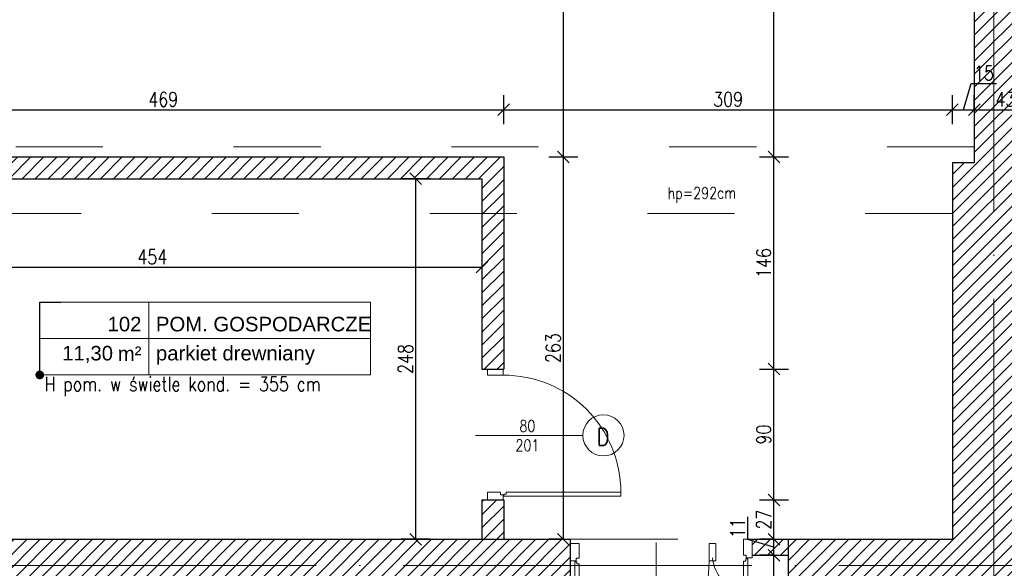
# Model space of a CAD drawing. Header units: millimetres. Extents: x -66901 to 936319, y -323998 to 488548.
# Tile 72 of 84: x 729616 to 736396, y 275422 to 279196. Entities that reach past the tile are written whole.
import ezdxf
from ezdxf import colors
from ezdxf.entities.mleader import LeaderData, LeaderLine
from ezdxf.enums import TextEntityAlignment as Align
from ezdxf.lldxf.tags import DXFTag
from ezdxf.math import Vec2, Vec3

# ---------------------------------------------------------------- set-up
doc = ezdxf.new("R2010")
doc.units = ezdxf.units.MM
doc.header["$LTSCALE"] = 5
doc.header["$MEASUREMENT"] = 0
doc.linetypes.add('ACAD_ISO03W100', pattern=[30, 12, -18])
doc.linetypes.add('ACAD_ISO04W100', pattern=[30, 24, -3, 0, -3])
doc.layers.add('A_HATCH', color=7, linetype='Continuous', lineweight=5, true_color=0x999999)
for name, color, linetype, lineweight in [('A_KONST_ISTNIEJĄCE', 83, 'Continuous', 25), ('A_OPISY', 44, 'Continuous', 9), ('A_OSIE KONSTRUKCYJNE', 150, 'ACAD_ISO04W100', 5), ('A_STOLARKA DRZWIOWA', 30, 'Continuous', 15), ('A_WIDOK-NAD', 221, 'DASHED', 13), ('A_WYMIAROWANIE', 7, 'Continuous', 9)]:
    doc.layers.add(name, color=color, linetype=linetype, lineweight=lineweight)
doc.layers.add('A_NIEWIDOCZNE  POMOCNICZE', color=252, linetype='ACAD_ISO03W100', lineweight=5, plot=False)
doc.layers.add('K-WYMIARY', color=254, linetype='Continuous')
doc.styles.add('ARIAL', font='arial.ttf')
doc.styles.get("Standard").update_dxf_attribs({"font": 'simplex.shx', "width": 0.8})
tags = doc.linetypes.add('DASHED', pattern=[0.75, 0.5, -0.25]).pattern_tags.tags
tags[6:7] = [DXFTag(74, 4), DXFTag(75, 0), DXFTag(340, '0'), DXFTag(46, 1.0), DXFTag(50, 0.0), DXFTag(44, 0.0), DXFTag(45, 0.0)]
tags[4:5] = [DXFTag(74, 4), DXFTag(75, 0), DXFTag(340, '0'), DXFTag(46, 1.0), DXFTag(50, 0.0), DXFTag(44, 0.0), DXFTag(45, 0.0)]
doc.dimstyles.new('1 do 100', dxfattribs={"dimtxt": 10, "dimasz": 8, "dimexe": 10, "dimexo": 10, "dimgap": 2, "dimtad": 1, "dimdec": 0, "dimtxsty": 'Standard', "dimblk": 'OBLIQUE', "dimcen": 2.5, "dimadec": 0, "dimazin": 0, "dimtfac": 1, "dimtdec": 0, "dimtmove": 0, "dimatfit": 3, "dimldrblk": 'OBLIQUE', "dimfxl": 10, "dimfxlon": 1, "dimarcsym": 0})

# ---------------------------------------------------------------- blocks, each defined once
blk = doc.blocks.new('*U272')
for p, q in [((-2.58, -4.42), (-4.14, -4.42)), ((-4.14, -4.42), (-4.14, -5.98)), ((0, -4), (-2, -4)), ((0, -6), (0, -4))]:
    blk.add_line(p, q)
for points in [[(-2, -4), (-2, 0), (10, 0), (10, -6)], [(-2.58, -2.87), (-92.58, -2.87), (-92.58, -5.98), (-4.14, -5.98)], [(-2.58, -4.42), (-2.58, -2.87)], [(0, -6), (10, -6)], [(10, -100.67), (-2, -100.67), (-2, -96), (10, -96), (10, -100.67)]]:
    blk.add_lwpolyline(points)
blk.add_arc((-2.56, -5.98), 90.02, 179.99889, 270.35485)
blk = doc.blocks.new('*U748')
for p, q in [((10, -94.67), (10, -96.67)), ((10, -96.67), (12, -96.67)), ((12.58, -96.25), (14.14, -96.25)), ((14.14, -96.25), (14.14, -94.69))]:
    blk.add_line(p, q)
for points in [[(0, 0), (12, 0), (12, -4.67), (0, -4.67), (0, 0)], [(0, -94.67), (10, -94.67)], [(12, -96.67), (12, -100.67), (0, -100.67), (0, -94.67)], [(12.58, -97.8), (102.58, -97.8), (102.58, -94.69), (14.14, -94.69)], [(12.58, -96.25), (12.58, -97.8)]]:
    blk.add_lwpolyline(points)
blk.add_arc((12.56, -94.69), 90.02, 359.99889, 90.35485)
blk = doc.blocks.new('*U221')
at = {"lineweight": 5}
for p, q in [((-75, -25), (-75, 25)), ((-75, 25), (0, 25)), ((0, 0), (0, 25)), ((0, 25), (152.71, 25)), ((152.71, 25), (152.71, -25)), ((-75, -25), (0, -25)), ((152.71, -25), (0, -25))]:
    blk.add_line(p, q, dxfattribs=at)
at = {"lineweight": 5, "ltscale": 18.5}
for p, q in [((0, 25), (0, -25)), ((-75, 0), (152.71, 0))]:
    blk.add_line(p, q, dxfattribs=at)
at = {"lineweight": 5, "ltscale": 18.5, "insert": (-5, -10.38), "char_height": 10, "attachment_point": 6, "style": 'ARIAL'}
blk.add_mtext('\\A1;m²', dxfattribs=at)
at = {"lineweight": 5, "style": 'ARIAL'}
blk.add_attdef('1NR', text='', height=10, dxfattribs=at).set_placement((-5, 5), align=Align.RIGHT)
blk.add_attdef('2POM', (5, 5), '', height=10, dxfattribs=at)
blk.add_attdef('4PL2', text='', height=10, dxfattribs=at).set_placement((-24.57, -5), align=Align.TOP_RIGHT)
blk.add_attdef('3POS', text='', height=10, dxfattribs=at).set_placement((5, -5), align=Align.TOP_LEFT)
blk = doc.blocks.new('_Dot')
at = {"color": 0, "linetype": 'ByBlock', "lineweight": -2}
blk.add_line((-0.5, 0), (-1, 0), dxfattribs=at)
at = {"color": 0, "linetype": 'ByBlock', "const_width": 0.5}
blk.add_lwpolyline([(-0.25, 0, 1), (0.25, 0, 1)], format="xyb", close=True, dxfattribs=at)
blk = doc.blocks.new('_Oblique')
at = {"color": 0, "linetype": 'ByBlock', "lineweight": -2}
blk.add_line((-0.5, -0.5), (0.5, 0.5), dxfattribs=at)
blk = doc.blocks.new('*D706')
at = {"layer": 'A_WYMIAROWANIE', "color": 0, "lineweight": -2, "ltscale": 2, "transparency": 16777216}
for p, q in [((19929.77, 18759.13), (19929.77, 18769.13)), ((20398.77, 18749.13), (20398.77, 18769.13)), ((19929.77, 18759.13), (20398.77, 18759.13))]:
    blk.add_line(p, q, dxfattribs=at)
at = {"layer": 'Defpoints', "color": 0, "ltscale": 2, "transparency": 16777216}
for p in [(20398.77, 18759.13), (19929.77, 18751.24), (20398.77, 18726.66)]:
    blk.add_point(p, dxfattribs=at)
at = {"layer": 'A_WYMIAROWANIE', "color": 0, "lineweight": -2, "ltscale": 2, "transparency": 16777216, "xscale": 8, "yscale": 8, "zscale": 8, "rotation": 180}
blk.add_blockref('_Oblique', (19929.77, 18759.13), dxfattribs=at)
at = {"layer": 'A_WYMIAROWANIE', "color": 0, "lineweight": -2, "ltscale": 2, "transparency": 16777216, "xscale": 8, "yscale": 8, "zscale": 8}
blk.add_blockref('_Oblique', (20398.77, 18759.13), dxfattribs=at)
at = {"layer": 'A_WYMIAROWANIE', "color": 0, "ltscale": 2, "transparency": 16777216, "insert": (20164.27, 18766.23), "char_height": 10, "attachment_point": 5}
blk.add_mtext('469', dxfattribs=at)
blk = doc.blocks.new('*D707')
at = {"layer": 'A_WYMIAROWANIE', "color": 0, "lineweight": -2, "ltscale": 2, "transparency": 16777216}
for p, q in [((20398.77, 18749.13), (20398.77, 18769.13)), ((20707.77, 18749.13), (20707.77, 18769.13)), ((20398.77, 18759.13), (20707.77, 18759.13))]:
    blk.add_line(p, q, dxfattribs=at)
at = {"layer": 'Defpoints', "color": 0, "ltscale": 2, "transparency": 16777216}
for p in [(20707.77, 18759.13), (20398.77, 18726.66), (20707.77, 18726.66)]:
    blk.add_point(p, dxfattribs=at)
at = {"layer": 'A_WYMIAROWANIE', "color": 0, "lineweight": -2, "ltscale": 2, "transparency": 16777216, "xscale": 8, "yscale": 8, "zscale": 8, "rotation": 180}
blk.add_blockref('_Oblique', (20398.77, 18759.13), dxfattribs=at)
at = {"layer": 'A_WYMIAROWANIE', "color": 0, "lineweight": -2, "ltscale": 2, "transparency": 16777216, "xscale": 8, "yscale": 8, "zscale": 8}
blk.add_blockref('_Oblique', (20707.77, 18759.13), dxfattribs=at)
at = {"layer": 'A_WYMIAROWANIE', "color": 0, "ltscale": 2, "transparency": 16777216, "insert": (20553.27, 18766.24), "char_height": 10, "attachment_point": 5}
blk.add_mtext('309', dxfattribs=at)
blk = doc.blocks.new('*D708')
at = {"layer": 'A_WYMIAROWANIE', "color": 0, "lineweight": -2, "ltscale": 2, "transparency": 16777216}
for p, q in [((20715.27, 18759.13), (20720.7, 18777.23)), ((20720.7, 18777.23), (20738.16, 18777.23)), ((20707.77, 18749.13), (20707.77, 18769.13)), ((20722.77, 18759.13), (20722.77, 18769.13)), ((20707.77, 18759.13), (20722.77, 18759.13))]:
    blk.add_line(p, q, dxfattribs=at)
at = {"layer": 'Defpoints', "color": 0, "ltscale": 2, "transparency": 16777216}
for p in [(20722.77, 18759.13), (20722.77, 18759.13), (20707.77, 18726.66)]:
    blk.add_point(p, dxfattribs=at)
at = {"layer": 'A_WYMIAROWANIE', "color": 0, "lineweight": -2, "ltscale": 2, "transparency": 16777216, "xscale": 8, "yscale": 8, "zscale": 8, "rotation": 180}
blk.add_blockref('_Oblique', (20707.77, 18759.13), dxfattribs=at)
at = {"layer": 'A_WYMIAROWANIE', "color": 0, "lineweight": -2, "ltscale": 2, "transparency": 16777216, "xscale": 8, "yscale": 8, "zscale": 8}
blk.add_blockref('_Oblique', (20722.77, 18759.13), dxfattribs=at)
at = {"layer": 'A_WYMIAROWANIE', "color": 0, "ltscale": 2, "transparency": 16777216, "insert": (20729.43, 18784.34), "char_height": 10, "attachment_point": 5}
blk.add_mtext('15', dxfattribs=at)
blk = doc.blocks.new('*D709')
at = {"layer": 'A_WYMIAROWANIE', "color": 0, "lineweight": -2, "ltscale": 2, "transparency": 16777216}
for p, q in [((20722.77, 18759.13), (20722.77, 18769.13)), ((20765.77, 18755.82), (20765.77, 18769.13)), ((20722.77, 18759.13), (20765.77, 18759.13))]:
    blk.add_line(p, q, dxfattribs=at)
at = {"layer": 'Defpoints', "color": 0, "ltscale": 2, "transparency": 16777216}
for p in [(20722.77, 18759.13), (20765.77, 18759.13), (20765.77, 18745.82)]:
    blk.add_point(p, dxfattribs=at)
at = {"layer": 'A_WYMIAROWANIE', "color": 0, "lineweight": -2, "ltscale": 2, "transparency": 16777216, "xscale": 8, "yscale": 8, "zscale": 8, "rotation": 180}
blk.add_blockref('_Oblique', (20722.77, 18759.13), dxfattribs=at)
at = {"layer": 'A_WYMIAROWANIE', "color": 0, "lineweight": -2, "ltscale": 2, "transparency": 16777216, "xscale": 8, "yscale": 8, "zscale": 8}
blk.add_blockref('_Oblique', (20765.77, 18759.13), dxfattribs=at)
at = {"layer": 'A_WYMIAROWANIE', "color": 0, "ltscale": 2, "transparency": 16777216, "insert": (20744.27, 18766.24), "char_height": 10, "attachment_point": 5}
blk.add_mtext('43', dxfattribs=at)
blk = doc.blocks.new('*D715')
at = {"layer": 'A_WYMIAROWANIE', "color": 0, "lineweight": -2, "ltscale": 2, "transparency": 16777216}
for p, q in [((20584.84, 18452.66), (20574.84, 18452.66)), ((20584.84, 18352.66), (20584.84, 18452.66)), ((20586.9, 18352.66), (20574.84, 18352.66))]:
    blk.add_line(p, q, dxfattribs=at)
at = {"layer": 'Defpoints', "color": 0, "ltscale": 2, "transparency": 16777216}
for p in [(20584.84, 18452.66), (20594.77, 18452.66), (20596.9, 18352.66)]:
    blk.add_point(p, dxfattribs=at)
at = {"layer": 'A_WYMIAROWANIE', "color": 0, "lineweight": -2, "ltscale": 2, "transparency": 16777216, "xscale": 8, "yscale": 8, "zscale": 8}
for p, rotation in [((20584.84, 18452.66), 90), ((20584.84, 18352.66), 270)]:
    blk.add_blockref('_Oblique', p, dxfattribs=dict(at, rotation=rotation))
at = {"layer": 'A_WYMIAROWANIE', "color": 0, "ltscale": 2, "transparency": 16777216, "insert": (20577.74, 18402.66), "char_height": 10, "attachment_point": 5, "rotation": 90}
blk.add_mtext('100', dxfattribs=at)
blk = doc.blocks.new('*D716')
at = {"layer": 'A_WYMIAROWANIE', "color": 0, "lineweight": -2, "ltscale": 2, "transparency": 16777216}
for p, q in [((20566.82, 18463.57), (20566.82, 18479.02)), ((20584.84, 18458.16), (20566.82, 18463.57)), ((20584.84, 18463.66), (20574.84, 18463.66)), ((20584.84, 18452.66), (20584.84, 18463.66)), ((20584.84, 18452.66), (20574.84, 18452.66))]:
    blk.add_line(p, q, dxfattribs=at)
at = {"layer": 'Defpoints', "color": 0, "ltscale": 2, "transparency": 16777216}
for p in [(20584.84, 18463.66), (20594.77, 18463.66), (20594.77, 18452.66)]:
    blk.add_point(p, dxfattribs=at)
at = {"layer": 'A_WYMIAROWANIE', "color": 0, "lineweight": -2, "ltscale": 2, "transparency": 16777216, "xscale": 8, "yscale": 8, "zscale": 8}
for p, rotation in [((20584.84, 18463.66), 90), ((20584.84, 18452.66), 270)]:
    blk.add_blockref('_Oblique', p, dxfattribs=dict(at, rotation=rotation))
at = {"layer": 'A_WYMIAROWANIE', "color": 0, "ltscale": 2, "transparency": 16777216, "insert": (20559.8, 18471.29), "char_height": 10, "attachment_point": 5, "rotation": 90}
blk.add_mtext('11', dxfattribs=at)
blk = doc.blocks.new('*D717')
at = {"layer": 'A_WYMIAROWANIE', "color": 0, "lineweight": -2, "ltscale": 2, "transparency": 16777216}
for p, q in [((20574.84, 18490.66), (20594.84, 18490.66)), ((20584.84, 18463.66), (20584.84, 18490.66)), ((20584.84, 18463.66), (20574.84, 18463.66))]:
    blk.add_line(p, q, dxfattribs=at)
at = {"layer": 'Defpoints', "color": 0, "ltscale": 2, "transparency": 16777216}
for p in [(20398.42, 18490.66), (20584.84, 18490.66), (20594.77, 18463.66)]:
    blk.add_point(p, dxfattribs=at)
at = {"layer": 'A_WYMIAROWANIE', "color": 0, "lineweight": -2, "ltscale": 2, "transparency": 16777216, "xscale": 8, "yscale": 8, "zscale": 8}
for p, rotation in [((20584.84, 18490.66), 90), ((20584.84, 18463.66), 270)]:
    blk.add_blockref('_Oblique', p, dxfattribs=dict(at, rotation=rotation))
at = {"layer": 'A_WYMIAROWANIE', "color": 0, "ltscale": 2, "transparency": 16777216, "insert": (20577.82, 18477.16), "char_height": 10, "attachment_point": 5, "rotation": 90}
blk.add_mtext('27', dxfattribs=at)
blk = doc.blocks.new('*D718')
at = {"layer": 'A_WYMIAROWANIE', "color": 0, "lineweight": -2, "ltscale": 2, "transparency": 16777216}
for p, q in [((20574.84, 18580.66), (20594.84, 18580.66)), ((20584.84, 18490.66), (20584.84, 18580.66)), ((20574.84, 18490.66), (20594.84, 18490.66))]:
    blk.add_line(p, q, dxfattribs=at)
at = {"layer": 'Defpoints', "color": 0, "ltscale": 2, "transparency": 16777216}
for p in [(20398.42, 18580.66), (20584.84, 18580.66), (20398.42, 18490.66)]:
    blk.add_point(p, dxfattribs=at)
at = {"layer": 'A_WYMIAROWANIE', "color": 0, "lineweight": -2, "ltscale": 2, "transparency": 16777216, "xscale": 8, "yscale": 8, "zscale": 8}
for p, rotation in [((20584.84, 18580.66), 90), ((20584.84, 18490.66), 270)]:
    blk.add_blockref('_Oblique', p, dxfattribs=dict(at, rotation=rotation))
at = {"layer": 'A_WYMIAROWANIE', "color": 0, "ltscale": 2, "transparency": 16777216, "insert": (20577.74, 18535.66), "char_height": 10, "attachment_point": 5, "rotation": 90}
blk.add_mtext('90', dxfattribs=at)
blk = doc.blocks.new('*D719')
at = {"layer": 'A_WYMIAROWANIE', "color": 0, "lineweight": -2, "ltscale": 2, "transparency": 16777216}
for p, q in [((20574.84, 18726.66), (20594.84, 18726.66)), ((20584.84, 18580.66), (20584.84, 18726.66)), ((20574.84, 18580.66), (20594.84, 18580.66))]:
    blk.add_line(p, q, dxfattribs=at)
at = {"layer": 'Defpoints', "color": 0, "ltscale": 2, "transparency": 16777216}
for p in [(20398.42, 18726.66), (20584.84, 18726.66), (20398.42, 18580.66)]:
    blk.add_point(p, dxfattribs=at)
at = {"layer": 'A_WYMIAROWANIE', "color": 0, "lineweight": -2, "ltscale": 2, "transparency": 16777216, "xscale": 8, "yscale": 8, "zscale": 8}
for p, rotation in [((20584.84, 18726.66), 90), ((20584.84, 18580.66), 270)]:
    blk.add_blockref('_Oblique', p, dxfattribs=dict(at, rotation=rotation))
at = {"layer": 'A_WYMIAROWANIE', "color": 0, "ltscale": 2, "transparency": 16777216, "insert": (20577.74, 18653.66), "char_height": 10, "attachment_point": 5, "rotation": 90}
blk.add_mtext('146', dxfattribs=at)
blk = doc.blocks.new('*D720')
at = {"layer": 'A_WYMIAROWANIE', "color": 0, "lineweight": -2, "ltscale": 2, "transparency": 16777216}
for p, q in [((20574.84, 19597.66), (20594.84, 19597.66)), ((20584.84, 18726.66), (20584.84, 19597.66)), ((20574.84, 18726.66), (20594.84, 18726.66))]:
    blk.add_line(p, q, dxfattribs=at)
at = {"layer": 'Defpoints', "color": 0, "ltscale": 2, "transparency": 16777216}
for p in [(20517.32, 19597.66), (20584.84, 19597.66), (20398.42, 18726.66)]:
    blk.add_point(p, dxfattribs=at)
at = {"layer": 'A_WYMIAROWANIE', "color": 0, "lineweight": -2, "ltscale": 2, "transparency": 16777216, "xscale": 8, "yscale": 8, "zscale": 8}
for p, rotation in [((20584.84, 19597.66), 90), ((20584.84, 18726.66), 270)]:
    blk.add_blockref('_Oblique', p, dxfattribs=dict(at, rotation=rotation))
at = {"layer": 'A_WYMIAROWANIE', "color": 0, "ltscale": 2, "transparency": 16777216, "insert": (20577.74, 19162.16), "char_height": 10, "attachment_point": 5, "rotation": 90}
blk.add_mtext('871', dxfattribs=at)
blk = doc.blocks.new('*D723')
at = {"layer": 'A_WYMIAROWANIE', "color": 0, "lineweight": -2, "ltscale": 2, "transparency": 16777216}
for p, q in [((20348.19, 18711.66), (20328.19, 18711.66)), ((20338.19, 18463.66), (20338.19, 18711.66)), ((20348.19, 18463.66), (20328.19, 18463.66))]:
    blk.add_line(p, q, dxfattribs=at)
at = {"layer": 'Defpoints', "color": 0, "ltscale": 2, "transparency": 16777216}
for p in [(20338.19, 18711.66), (20359.69, 18711.66), (20359.69, 18463.66)]:
    blk.add_point(p, dxfattribs=at)
at = {"layer": 'A_WYMIAROWANIE', "color": 0, "lineweight": -2, "ltscale": 2, "transparency": 16777216, "xscale": 8, "yscale": 8, "zscale": 8}
for p, rotation in [((20338.19, 18711.66), 90), ((20338.19, 18463.66), 270)]:
    blk.add_blockref('_Oblique', p, dxfattribs=dict(at, rotation=rotation))
at = {"layer": 'A_WYMIAROWANIE', "color": 0, "ltscale": 2, "transparency": 16777216, "insert": (20331.08, 18587.66), "char_height": 10, "attachment_point": 5, "rotation": 90}
blk.add_mtext('248', dxfattribs=at)
blk = doc.blocks.new('*D724')
at = {"layer": 'A_WYMIAROWANIE', "color": 0, "lineweight": -2, "ltscale": 2, "transparency": 16777216}
for p, q in [((19929.77, 18650.82), (19929.77, 18640.82)), ((19929.77, 18650.82), (20383.77, 18650.82)), ((20383.77, 18650.82), (20383.77, 18640.82))]:
    blk.add_line(p, q, dxfattribs=at)
at = {"layer": 'Defpoints', "color": 0, "ltscale": 2, "transparency": 16777216}
for p in [(19929.77, 18657.98), (20383.77, 18657.98), (20383.77, 18650.82)]:
    blk.add_point(p, dxfattribs=at)
at = {"layer": 'A_WYMIAROWANIE', "color": 0, "lineweight": -2, "ltscale": 2, "transparency": 16777216, "xscale": 8, "yscale": 8, "zscale": 8, "rotation": 180}
blk.add_blockref('_Oblique', (19929.77, 18650.82), dxfattribs=at)
at = {"layer": 'A_WYMIAROWANIE', "color": 0, "lineweight": -2, "ltscale": 2, "transparency": 16777216, "xscale": 8, "yscale": 8, "zscale": 8}
blk.add_blockref('_Oblique', (20383.77, 18650.82), dxfattribs=at)
at = {"layer": 'A_WYMIAROWANIE', "color": 0, "ltscale": 2, "transparency": 16777216, "insert": (20156.77, 18657.91), "char_height": 10, "attachment_point": 5}
blk.add_mtext('454', dxfattribs=at)
blk = doc.blocks.new('*D725')
at = {"layer": 'A_WYMIAROWANIE', "color": 0, "lineweight": -2, "ltscale": 2, "transparency": 16777216}
for p, q in [((20429.89, 18726.66), (20449.89, 18726.66)), ((20439.89, 18463.66), (20439.89, 18726.66)), ((20439.89, 18463.66), (20429.89, 18463.66))]:
    blk.add_line(p, q, dxfattribs=at)
at = {"layer": 'Defpoints', "color": 0, "ltscale": 2, "transparency": 16777216}
for p in [(20398.77, 18726.66), (20439.89, 18726.66), (20444.77, 18463.66)]:
    blk.add_point(p, dxfattribs=at)
at = {"layer": 'A_WYMIAROWANIE', "color": 0, "lineweight": -2, "ltscale": 2, "transparency": 16777216, "xscale": 8, "yscale": 8, "zscale": 8}
for p, rotation in [((20439.89, 18726.66), 90), ((20439.89, 18463.66), 270)]:
    blk.add_blockref('_Oblique', p, dxfattribs=dict(at, rotation=rotation))
at = {"layer": 'A_WYMIAROWANIE', "color": 0, "ltscale": 2, "transparency": 16777216, "insert": (20432.79, 18595.16), "char_height": 10, "attachment_point": 5, "rotation": 90}
blk.add_mtext('263', dxfattribs=at)
blk = doc.blocks.new('*D726')
at = {"layer": 'A_WYMIAROWANIE', "color": 0, "lineweight": -2, "ltscale": 2, "transparency": 16777216}
for p, q in [((20439.89, 19597.66), (20449.89, 19597.66)), ((20439.89, 18726.66), (20439.89, 19597.66)), ((20429.89, 18726.66), (20449.89, 18726.66))]:
    blk.add_line(p, q, dxfattribs=at)
at = {"layer": 'Defpoints', "color": 0, "ltscale": 2, "transparency": 16777216}
for p in [(20439.89, 19597.66), (20439.89, 19597.66), (20398.77, 18726.66)]:
    blk.add_point(p, dxfattribs=at)
at = {"layer": 'A_WYMIAROWANIE', "color": 0, "lineweight": -2, "ltscale": 2, "transparency": 16777216, "xscale": 8, "yscale": 8, "zscale": 8}
for p, rotation in [((20439.89, 19597.66), 90), ((20439.89, 18726.66), 270)]:
    blk.add_blockref('_Oblique', p, dxfattribs=dict(at, rotation=rotation))
at = {"layer": 'A_WYMIAROWANIE', "color": 0, "ltscale": 2, "transparency": 16777216, "insert": (20432.79, 19162.16), "char_height": 10, "attachment_point": 5, "rotation": 90}
blk.add_mtext('871', dxfattribs=at)
blk = doc.blocks.new('A$C577C022B')
at = {"layer": 'A_HATCH'}
h = blk.add_hatch(dxfattribs=at)
h.set_pattern_fill('ANSI31', color=256, scale=2)
h.set_pattern_definition([(45, (-22969.535, -21973.125), (-4.490128, 4.490128), [])])
h.paths.add_polyline_path([(836, 43), (651, 43), (651, 0), (793, 0), (793, -875), (778, -875), (778, -1134), (665, -1134), (665, -1160), (781, -1160), (781, -1263), (793, -1263), (793, -1393), (533, -1393), (533, -1436), (836, -1436), (836, -1162)])
h.paths.add_polyline_path([(803.5, -1221.02), (803.5, -1235.02), (789.5, -1235.02), (789.5, -1221.02)], flags=16)
h.paths.add_polyline_path([(423, 43), (369, 43), (369, 35), (369, 0), (423, 0)])
h.paths.add_polyline_path([(141, 43), (-43, 43), (-43, -898), (-35, -898), (0, -898), (0, 0), (141, 0)])
h.paths.add_polyline_path([(515, -1134), (0, -1134), (0, -1125), (-43, -1125), (-43, -1178), (-35, -1178), (0, -1178), (0, -1160), (515, -1160)])
h.paths.add_polyline_path([(469, -871), (0, -871), (0, -886), (454, -886), (454, -910), (469, -910)])
h.paths.add_polyline_path([(469, -910), (454, -910), (454, -1017), (469, -1017)])
h.paths.add_polyline_path([(665, -1134), (640, -1134), (640, -1145), (665, -1145)], flags=17)
h.paths.add_polyline_path([(680, -1160), (665, -1160), (665, -1245), (680, -1245)], flags=17)
h.paths.add_polyline_path([(680, -1335), (665, -1335), (665, -1393), (680, -1393)], flags=17)
h.paths.add_polyline_path([(469, -1107), (457.92, -1107), (454, -1107), (454, -1134), (469, -1134)])
h.paths.add_polyline_path([(474.84, -1077.79), (474.84, -1077.5), (474.84, -1047.65), (474.84, -1047.93)])
h.paths.add_polyline_path([(0.19, -1039.2), (-0.19, -988.92), (-0.51, -989.04), (-0.14, -1039.33)])
h.paths.add_polyline_path([(305, -1403), (140, -1403), (140, -1399), (0, -1399), (0, -1374), (-43, -1374), (-43, -1436), (305, -1436)])
at = {"layer": 'A_KONST_ISTNIEJĄCE', "ltscale": 2}
for p, q in [((793, 0), (793, -875)), ((0, -871), (469, -871)), ((469, -871), (469, -1017)), ((793, -875), (778, -875)), ((778, -875), (778, -1134)), ((0, -886), (454, -886)), ((454, -886), (454, -1017)), ((454, -1017), (469, -1017)), ((454, -1107), (454, -1134)), ((454, -1107), (469, -1107)), ((469, -1107), (469, -1134)), ((0, -1134), (515, -1134)), ((515, -1160), (515, -1134)), ((640, -1134), (665, -1134)), ((665, -1134), (778, -1134)), ((665, -1160), (665, -1134)), ((640, -1145), (665, -1145))]:
    blk.add_line(p, q, dxfattribs=at)
at = {"layer": 'A_NIEWIDOCZNE  POMOCNICZE', "ltscale": 2}
blk.add_lwpolyline([(778, -1134), (778, -875), (793, -875), (793, 0), (0, 0), (0, -871), (469, -871), (469, -1134), (778, -1134)], dxfattribs=at)
blk.add_lwpolyline([(0, -886), (454, -886), (454, -1134), (0, -1134)], close=True, dxfattribs=at)
at = {"layer": 'A_OPISY', "transparency": 33554559}
for p, q in [((523.52, -1062.57), (449.55, -1062.57)), ((573.97, -1211.3), (573.97, -1136.33))]:
    blk.add_line(p, q, dxfattribs=at)
blk.add_circle((537.67, -1062.57), 14.15, dxfattribs=at)
at = {"layer": 'A_OSIE KONSTRUKCYJNE', "ltscale": 2}
for p, q in [((806.5, 231.39), (806.5, -1625.8)), ((-200.19, -1152), (977.14, -1152))]:
    blk.add_line(p, q, dxfattribs=at)
at = {"layer": 'A_STOLARKA DRZWIOWA', "transparency": 33554559}
blk.add_line((640, -1145), (640, -1134), dxfattribs=at)
for points in [[(634.04, -1134), (634.04, -1144.93), (636.03, -1144.93), (636.03, -1146.92), (640, -1146.92), (640, -1134)], [(637.15, -1147.5), (637.15, -1171.92), (634.06, -1171.92), (634.06, -1149.04), (635.61, -1149.04), (635.61, -1147.5)]]:
    blk.add_lwpolyline(points, close=True, dxfattribs=at)
blk.add_arc((642.13, -1143.12), 29.69, 187.34735, 254.24206, dxfattribs=at)
at = {"layer": 'A_WIDOK-NAD', "linetype": 'ACAD_ISO03W100'}
for p, q in [((793, -864), (0, -864)), ((778, -910), (0, -910))]:
    blk.add_line(p, q, dxfattribs=at)
at = {"layer": 'A_OPISY'}
blk.add_blockref('*U221', (224.5, -996), dxfattribs=at).add_auto_attribs({'1NR': '102', '2POM': 'POM. GOSPODARCZE', '3POS': 'parkiet drewniany', '4PL2': '11,30'})
at = {"layer": 'A_STOLARKA DRZWIOWA', "transparency": 33554559, "xscale": 0.8940362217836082, "yscale": 0.8940362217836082, "zscale": 0.8940362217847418}
blk.add_blockref('*U748', (457.92, -1017), dxfattribs=at)
at = {"layer": 'A_STOLARKA DRZWIOWA', "transparency": 33554559, "xscale": 0.9933735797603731, "yscale": 0.9933735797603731, "zscale": 0.9933735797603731, "rotation": 90}
blk.add_blockref('*U272', (515, -1146.93), dxfattribs=at)
at = {"layer": 'A_OPISY', "transparency": 33554559, "insert": (605.5, -897.13), "char_height": 8, "width": 44.3905, "attachment_point": 5, "rotation": 0.4248}
blk.add_mtext('hp=292cm', dxfattribs=at)
at = {"layer": 'A_OPISY', "insert": (152.69, -1022.25), "char_height": 10, "width": 254.3544, "attachment_point": 1}
blk.add_mtext('H pom. w świetle kond. = 355 cm', dxfattribs=at)
at = {"layer": 'A_OPISY', "transparency": 33554559, "width": 44.3905, "attachment_point": 5}
for s, insert, char_height in [('80\\P201', (485.3, -1062.79), 8), ('D', (537.48, -1063.64), 12)]:
    blk.add_mtext(s, dxfattribs=dict(at, insert=insert, char_height=char_height))
at = {"layer": 'A_WYMIAROWANIE', "ltscale": 2}
for base, p1, p2, picture, middle in [((836, 18745.82), (793, 18745.82), (836, -851.84), '*D709', (814.5, -831.42)), ((793, 18726.66), (778, -871), (793, 18726.66), '*D708', (792.93, -813.32)), ((469, -838.53), (0, -846.42), (469, -871), '*D706', (234.5, -831.43)), ((778, -838.53), (469, -871), (778, -871), '*D707', (623.5, -831.42))]:
    dim = blk.add_linear_dim(base=base, p1=p1, p2=p2, dimstyle='1 do 100', override={"dimtmove": 1}, dxfattribs=at)
    dim.commit()
    dim.dimension.update_dxf_attribs({"geometry": picture, "text_midpoint": middle, "insert": (-19929.77, -19597.66)})
for base, p1, p2, picture, middle in [((655.08, 0), (468.65, -871), (587.55, 0), '*D720', (647.97, -435.5)), ((20398.77, 0), (469, -871), (20398.77, 0), '*D726', (503.02, -435.5)), ((655.08, -871), (468.65, -1017), (468.65, -871), '*D719', (647.97, -944)), ((655.08, -1017), (468.65, -1107), (468.65, -1017), '*D718', (647.97, -1062)), ((655.08, -1107), (665, -1134), (468.65, -1107), '*D717', (648.06, -1120.5)), ((655.08, -1134), (665, -1145), (665, -1134), '*D716', (630.04, -1132.09)), ((655.08, -1145), (667.14, -1245), (665, -1145), '*D715', (647.97, -1195))]:
    dim = blk.add_linear_dim(base=base, p1=p1, p2=p2, angle=90, dimstyle='1 do 100', override={"dimtmove": 1}, dxfattribs=at)
    dim.commit()
    dim.dimension.update_dxf_attribs({"geometry": picture, "text_midpoint": middle, "insert": (-19929.77, -19597.66)})
for base, p1, p2, picture, middle in [((510.13, -871), (515, -1134), (469, -871), '*D725', (503.02, -1002.5)), ((408.42, -886), (429.93, -1134), (429.93, -886), '*D723', (401.32, -1010))]:
    dim = blk.add_linear_dim(base=base, p1=p1, p2=p2, angle=90, dimstyle='1 do 100', dxfattribs=at)
    dim.commit()
    dim.dimension.update_dxf_attribs({"geometry": picture, "text_midpoint": middle, "insert": (-19929.77, -19597.66)})
dim = blk.add_linear_dim(base=(454, -946.84), p1=(0, -939.68), p2=(454, -939.68), dimstyle='1 do 100', dxfattribs=at)
dim.commit()
dim.dimension.update_dxf_attribs({"geometry": '*D724', "text_midpoint": (227, -939.75), "insert": (-19929.77, -19597.66)})
at = {"layer": 'A_OPISY'}
ml = blk.add_multileader_mtext('Standard', dxfattribs=at)
ml.set_content('', color=256)
ml.set_leader_properties()
ml.set_arrow_properties(name='DOT')
ml.build(insert=Vec2(0, 0))
ml.multileader.update_dxf_attribs({"arrow_head_size": 6})
ctx = ml.context
ctx.base_point, ctx.arrow_head_size, ctx.plane_origin = Vec3(164.03, -971), 6, Vec3(-52.51, -503.29)
notes = []
notes.append((ctx, [(0, (1, 1, 0), (149.5, -971), (1, 0), 14.52, [(0, [(149.5, -1021)], 0, [])])]))
ctx.mtext.insert, ctx.mtext.flow_direction = Vec3(166.03, -969), 5
for ctx, leaders in notes:
    for number, flags, end, landing, length, lines in leaders:
        leader = LeaderData()
        leader.index, (leader.has_last_leader_line, leader.has_dogleg_vector, leader.attachment_direction) = number, flags
        leader.last_leader_point, leader.dogleg_vector, leader.dogleg_length = Vec3(end), Vec3(landing), length
        for number, points, colour, breaks in lines:
            line = LeaderLine()
            line.index, line.vertices, line.color, line.breaks = number, Vec3.list(points), colors.encode_raw_color(colour), breaks
            leader.lines.append(line)
        ctx.leaders.append(leader)

msp = doc.modelspace()

# ---------------------------------------------------------------- block references
at = {"layer": 'K-WYMIARY', "xscale": 10, "yscale": 10, "zscale": 10}
msp.add_blockref('A$C577C022B', (728259, 286961.848), dxfattribs=at)
msp.add_blockref('A$C577C022B', (728259, 286961.848), dxfattribs=at)

doc.saveas('drawing.dxf')
